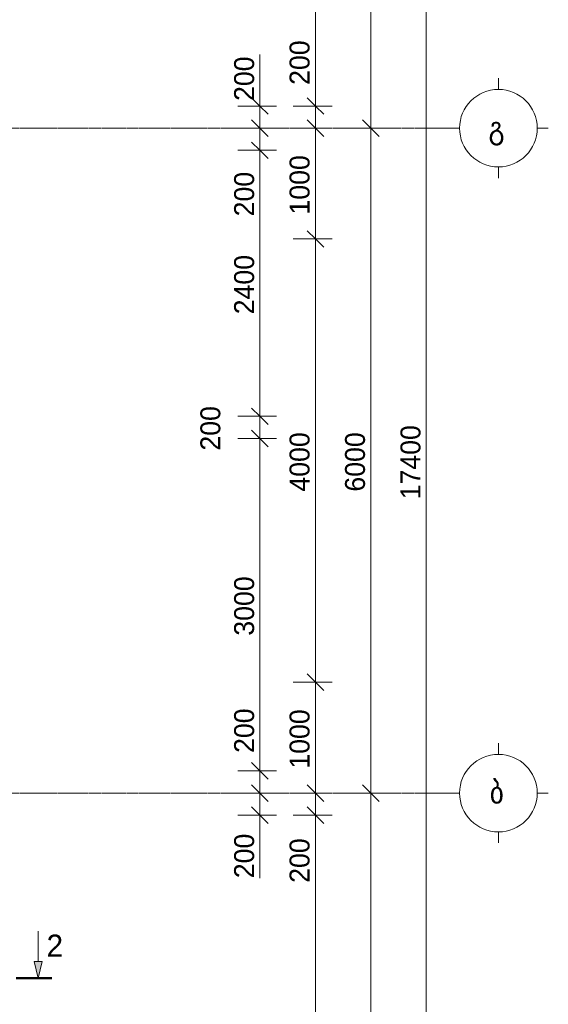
# Model space of a CAD drawing. Header units: millimetres. Extents: x -5900 to 399196, y -6400 to 34843.
# Tile 14 of 16: x 41733 to 46500, y 3794 to 12679. Entities that reach past the tile are written whole.
import ezdxf

# ---------------------------------------------------------------- set-up
doc = ezdxf.new("R2010")
doc.units = ezdxf.units.MM
doc.linetypes.add('StructuralPlan-L18$0$Grid Line', pattern=[22.225, 12.7, -3.175, 3.175, -3.175])
doc.layers.get('Defpoints').update_dxf_attribs({"color": 6})
for name, color, linetype, lineweight in [('S - LINE', 7, 'Continuous', 20), ('S - TEXT', 7, 'Continuous', 9), ('StructuralPlan-L18$0$A-010-D_DIM', 7, 'Continuous', 5), ('StructuralPlan-L18$0$A-010-D_DIM-100', 7, 'Continuous', 5), ('StructuralPlan-L18$0$Z-030-M_GRID', 7, 'Continuous', 5), ('StructuralPlan-L18$0$Z-033_T_GRIDREF', 7, 'Continuous', 5)]:
    doc.layers.add(name, color=color, linetype=linetype, lineweight=lineweight)
doc.styles.add('Cubicon', font='Cubicon.ttf')
doc.styles.add('StructuralPlan-L18$0$Cubicon', font='Cubicon.ttf', dxfattribs={"height": 200})
doc.styles.add('StructuralPlan-L18$0$Cubicon_2', font='Cubicon.ttf', dxfattribs={"height": 180})
doc.dimstyles.new('StructuralPlan-L18$0$CUB_DIM_1_8', dxfattribs={"dimscale": 304.8, "dimtxt": 181.601257, "dimasz": 0.492126, "dimexe": 0.492126, "dimexo": 0.0625, "dimgap": 0, "dimtad": 1, "dimdec": 0, "dimzin": 0, "dimdsep": 46, "dimtxsty": 'StructuralPlan-L18$0$Cubicon_2', "dimblk1": 'StructuralPlan-L18$0$_Oblique', "dimblk2": 'StructuralPlan-L18$0$_Oblique', "dimsah": 1, "dimcen": 0.09, "dimdle": 0.328084, "dimazin": 0, "dimtfac": 1, "dimtdec": 4, "dimtix": 1, "dimtmove": 0, "dimatfit": 3, "dimfxl": 0.656168, "dimfxlon": 1, "dimtvp": 1, "dimtolj": 1, "dimtzin": 0, "dimarcsym": 2})
doc.dimstyles.new('StructuralPlan-L18$0$CUB_DIM_1_8_1', dxfattribs={"dimscale": 304.8, "dimtxt": 181.601257, "dimasz": 0.492126, "dimexe": 0.492126, "dimexo": 0.0625, "dimgap": 0, "dimtad": 1, "dimdec": 0, "dimzin": 0, "dimdsep": 46, "dimtxsty": 'StructuralPlan-L18$0$Cubicon_2', "dimblk1": 'StructuralPlan-L18$0$_Oblique', "dimblk2": 'StructuralPlan-L18$0$_Oblique', "dimsah": 1, "dimcen": 0.09, "dimdle": 0.328084, "dimazin": 0, "dimtfac": 1, "dimtdec": 4, "dimtix": 1, "dimtmove": 1, "dimatfit": 3, "dimfxl": 0.656168, "dimfxlon": 1, "dimtvp": 1, "dimtolj": 1, "dimtzin": 0, "dimarcsym": 2})
doc.dimstyles.new('StructuralPlan-L18$0$CUB_DIM_1_8_2', dxfattribs={"dimscale": 304.8, "dimtxt": 181.601257, "dimasz": 0.492126, "dimexe": 0.492126, "dimexo": 0.0625, "dimgap": 0, "dimtad": 1, "dimdec": 0, "dimzin": 0, "dimdsep": 46, "dimtxsty": 'StructuralPlan-L18$0$Cubicon_2', "dimblk1": 'StructuralPlan-L18$0$_Oblique', "dimblk2": 'StructuralPlan-L18$0$_Oblique', "dimsah": 1, "dimcen": 0.09, "dimdle": 0.328084, "dimazin": 0, "dimtfac": 1, "dimtdec": 4, "dimtix": 1, "dimtmove": 2, "dimatfit": 3, "dimfxl": 0.656168, "dimfxlon": 1, "dimtvp": 1, "dimtolj": 1, "dimtzin": 0, "dimarcsym": 2})

# ---------------------------------------------------------------- blocks, each defined once
blk = doc.blocks.new('StructuralPlan-L18$0$Grid - 00_CUB_ღერძის თავი-752507-L18')
at = {"layer": 'StructuralPlan-L18$0$Z-033_T_GRIDREF'}
for p, q in [((0, 3.5), (0, 4.5)), ((-3.5, 0), (-4.5, 0)), ((3.5, 0), (4.5, 0)), ((0, -3.5), (0, -4.5))]:
    blk.add_line(p, q, dxfattribs=at)
blk.add_circle((0, 0), 3.5, dxfattribs=at)
blk = doc.blocks.new('StructuralPlan-L18$0$DIMBLOCK70-L18')
at = {"layer": 'StructuralPlan-L18$0$A-010-D_DIM-100', "transparency": 16777216}
for p, q in [((45400, 17400), (45325, 17475)), ((45400, -100), (45400, 17500)), ((45400, 17400), (45200, 17400)), ((45400, 17400), (45475, 17325)), ((45400, 17400), (45550, 17400)), ((45400, 0), (45325, 75)), ((45400, 0), (45200, 0)), ((45400, 0), (45475, -75)), ((45400, 0), (45550, 0))]:
    blk.add_line(p, q, dxfattribs=at)
at = {"layer": 'StructuralPlan-L18$0$A-010-D_DIM-100', "color": 0, "transparency": 16777216, "insert": (45166.9, 8350.8), "char_height": 180, "width": 838.16, "attachment_point": 1, "rotation": 90, "line_spacing_factor": 0.931288, "style": 'StructuralPlan-L18$0$Cubicon_2'}
blk.add_mtext('17400', dxfattribs=at)
blk = doc.blocks.new('StructuralPlan-L18$0$_Oblique')
at = {"color": 0, "linetype": 'ByBlock', "lineweight": -2}
blk.add_line((-0.5, -0.5), (0.5, 0.5), dxfattribs=at)
blk = doc.blocks.new('StructuralPlan-L18$0$DIMBLOCK71-L18')
at = {"layer": 'StructuralPlan-L18$0$A-010-D_DIM-100', "transparency": 16777216}
for p, q in [((44900, 5700), (44825, 5775)), ((44900, 5700), (44700, 5700)), ((44900, -100), (44900, 5700)), ((44900, 5700), (44975, 5625)), ((44900, 5700), (45050, 5700)), ((44900, 0), (44825, 75)), ((44900, 0), (44700, 0)), ((44900, 0), (44975, -75)), ((44900, 0), (45050, 0))]:
    blk.add_line(p, q, dxfattribs=at)
at = {"layer": 'StructuralPlan-L18$0$A-010-D_DIM-100', "color": 0, "transparency": 16777216, "insert": (44666.9, 2570.6), "char_height": 180, "width": 670.528, "attachment_point": 1, "rotation": 90, "line_spacing_factor": 0.931288, "style": 'StructuralPlan-L18$0$Cubicon_2'}
blk.add_mtext('5700', dxfattribs=at)
blk = doc.blocks.new('StructuralPlan-L18$0$DIMBLOCK72-L18')
at = {"layer": 'StructuralPlan-L18$0$A-010-D_DIM-100', "transparency": 16777216}
for p, q in [((44900, 11700), (44825, 11775)), ((44900, 11700), (44700, 11700)), ((44900, 5700), (44900, 11700)), ((44900, 11700), (44975, 11625)), ((44900, 11700), (45050, 11700)), ((44900, 5700), (44825, 5775)), ((44900, 5700), (44700, 5700)), ((44900, 5700), (44975, 5625)), ((44900, 5700), (45050, 5700))]:
    blk.add_line(p, q, dxfattribs=at)
at = {"layer": 'StructuralPlan-L18$0$A-010-D_DIM-100', "color": 0, "transparency": 16777216, "insert": (44666.9, 8420.6), "char_height": 180, "width": 670.528, "attachment_point": 1, "rotation": 90, "line_spacing_factor": 0.931288, "style": 'StructuralPlan-L18$0$Cubicon_2'}
blk.add_mtext('6000', dxfattribs=at)
blk = doc.blocks.new('StructuralPlan-L18$0$DIMBLOCK73-L18')
at = {"layer": 'StructuralPlan-L18$0$A-010-D_DIM-100', "transparency": 16777216}
for p, q in [((44900, 17400), (44825, 17475)), ((44900, 11700), (44900, 17500)), ((44900, 17400), (44700, 17400)), ((44900, 17400), (44975, 17325)), ((44900, 17400), (45050, 17400)), ((44900, 11700), (44825, 11775)), ((44900, 11700), (44700, 11700)), ((44900, 11700), (44975, 11625)), ((44900, 11700), (45050, 11700))]:
    blk.add_line(p, q, dxfattribs=at)
at = {"layer": 'StructuralPlan-L18$0$A-010-D_DIM-100', "color": 0, "transparency": 16777216, "insert": (44666.9, 14270.6), "char_height": 180, "width": 670.528, "attachment_point": 1, "rotation": 90, "line_spacing_factor": 0.931288, "style": 'StructuralPlan-L18$0$Cubicon_2'}
blk.add_mtext('5700', dxfattribs=at)
blk = doc.blocks.new('StructuralPlan-L18$0$DIMBLOCK76-L18')
at = {"layer": 'StructuralPlan-L18$0$A-010-D_DIM-100', "transparency": 16777216}
for p, q in [((44400, 5500), (44325, 5575)), ((44400, 5500), (44200, 5500)), ((44400, 200), (44400, 5500)), ((44400, 5500), (44475, 5425)), ((44400, 5500), (44550, 5500)), ((44400, 200), (44325, 275)), ((44400, 200), (44200, 200)), ((44400, 200), (44475, 125)), ((44400, 200), (44550, 200))]:
    blk.add_line(p, q, dxfattribs=at)
at = {"layer": 'StructuralPlan-L18$0$A-010-D_DIM-100', "color": 0, "transparency": 16777216, "insert": (44166.9, 2570.6), "char_height": 180, "width": 670.528, "attachment_point": 1, "rotation": 90, "line_spacing_factor": 0.931288, "style": 'StructuralPlan-L18$0$Cubicon_2'}
blk.add_mtext('5300', dxfattribs=at)
blk = doc.blocks.new('StructuralPlan-L18$0$DIMBLOCK77-L18')
at = {"layer": 'StructuralPlan-L18$0$A-010-D_DIM-100', "transparency": 16777216}
for p, q in [((44400, 5700), (44325, 5775)), ((44400, 5700), (44200, 5700)), ((44400, 5500), (44400, 5700)), ((44400, 5700), (44475, 5625)), ((44400, 5700), (44550, 5700)), ((44400, 5409.5), (44400, 5600)), ((44400, 5500), (44325, 5575)), ((44400, 5500), (44200, 5500)), ((44400, 5500), (44475, 5425)), ((44400, 5500), (44550, 5500)), ((44400, 4890.5), (44400, 5409.5))]:
    blk.add_line(p, q, dxfattribs=at)
at = {"layer": 'StructuralPlan-L18$0$A-010-D_DIM-100', "color": 0, "transparency": 16777216, "insert": (44166.9, 4890.5), "char_height": 180, "width": 502.896, "attachment_point": 1, "rotation": 90, "line_spacing_factor": 0.931288, "style": 'StructuralPlan-L18$0$Cubicon_2'}
blk.add_mtext('200', dxfattribs=at)
blk = doc.blocks.new('StructuralPlan-L18$0$DIMBLOCK78-L18')
at = {"layer": 'StructuralPlan-L18$0$A-010-D_DIM-100', "transparency": 16777216}
for p, q in [((44400, 6700), (44325, 6775)), ((44400, 6700), (44200, 6700)), ((44400, 5700), (44400, 6700)), ((44400, 6700), (44475, 6625)), ((44400, 6700), (44550, 6700)), ((44400, 5700), (44325, 5775)), ((44400, 5700), (44200, 5700)), ((44400, 5700), (44475, 5625)), ((44400, 5700), (44550, 5700))]:
    blk.add_line(p, q, dxfattribs=at)
at = {"layer": 'StructuralPlan-L18$0$A-010-D_DIM-100', "color": 0, "transparency": 16777216, "insert": (44166.9, 5920.6), "char_height": 180, "width": 670.528, "attachment_point": 1, "rotation": 90, "line_spacing_factor": 0.931288, "style": 'StructuralPlan-L18$0$Cubicon_2'}
blk.add_mtext('1000', dxfattribs=at)
blk = doc.blocks.new('StructuralPlan-L18$0$DIMBLOCK79-L18')
at = {"layer": 'StructuralPlan-L18$0$A-010-D_DIM-100', "transparency": 16777216}
for p, q in [((44400, 10700), (44325, 10775)), ((44400, 10700), (44200, 10700)), ((44400, 6700), (44400, 10700)), ((44400, 10700), (44475, 10625)), ((44400, 10700), (44550, 10700)), ((44400, 6700), (44325, 6775)), ((44400, 6700), (44200, 6700)), ((44400, 6700), (44475, 6625)), ((44400, 6700), (44550, 6700))]:
    blk.add_line(p, q, dxfattribs=at)
at = {"layer": 'StructuralPlan-L18$0$A-010-D_DIM-100', "color": 0, "transparency": 16777216, "insert": (44166.9, 8420.6), "char_height": 180, "width": 670.528, "attachment_point": 1, "rotation": 90, "line_spacing_factor": 0.931288, "style": 'StructuralPlan-L18$0$Cubicon_2'}
blk.add_mtext('4000', dxfattribs=at)
blk = doc.blocks.new('StructuralPlan-L18$0$DIMBLOCK80-L18')
at = {"layer": 'StructuralPlan-L18$0$A-010-D_DIM-100', "transparency": 16777216}
for p, q in [((44400, 11700), (44325, 11775)), ((44400, 11700), (44200, 11700)), ((44400, 10700), (44400, 11700)), ((44400, 11700), (44475, 11625)), ((44400, 11700), (44550, 11700)), ((44400, 10700), (44325, 10775)), ((44400, 10700), (44200, 10700)), ((44400, 10700), (44475, 10625)), ((44400, 10700), (44550, 10700))]:
    blk.add_line(p, q, dxfattribs=at)
at = {"layer": 'StructuralPlan-L18$0$A-010-D_DIM-100', "color": 0, "transparency": 16777216, "insert": (44166.9, 10920.6), "char_height": 180, "width": 670.528, "attachment_point": 1, "rotation": 90, "line_spacing_factor": 0.931288, "style": 'StructuralPlan-L18$0$Cubicon_2'}
blk.add_mtext('1000', dxfattribs=at)
blk = doc.blocks.new('StructuralPlan-L18$0$DIMBLOCK81-L18')
at = {"layer": 'StructuralPlan-L18$0$A-010-D_DIM-100', "transparency": 16777216}
for p, q in [((44400, 12509.5), (44400, 11990.5)), ((44400, 11900), (44325, 11975)), ((44400, 11990.5), (44400, 11800)), ((44400, 11900), (44200, 11900)), ((44400, 11700), (44400, 11900)), ((44400, 11900), (44475, 11825)), ((44400, 11900), (44550, 11900)), ((44400, 11700), (44325, 11775)), ((44400, 11700), (44200, 11700)), ((44400, 11700), (44475, 11625)), ((44400, 11700), (44550, 11700))]:
    blk.add_line(p, q, dxfattribs=at)
at = {"layer": 'StructuralPlan-L18$0$A-010-D_DIM-100', "color": 0, "transparency": 16777216, "insert": (44166.9, 12090.5), "char_height": 180, "width": 502.896, "attachment_point": 1, "rotation": 90, "line_spacing_factor": 0.931288, "style": 'StructuralPlan-L18$0$Cubicon_2'}
blk.add_mtext('200', dxfattribs=at)
blk = doc.blocks.new('StructuralPlan-L18$0$DIMBLOCK82-L18')
at = {"layer": 'StructuralPlan-L18$0$A-010-D_DIM-100', "transparency": 16777216}
for p, q in [((44400, 17200), (44325, 17275)), ((44400, 17200), (44200, 17200)), ((44400, 11900), (44400, 17200)), ((44400, 17200), (44475, 17125)), ((44400, 17200), (44550, 17200)), ((44400, 11900), (44325, 11975)), ((44400, 11900), (44200, 11900)), ((44400, 11900), (44475, 11825)), ((44400, 11900), (44550, 11900))]:
    blk.add_line(p, q, dxfattribs=at)
at = {"layer": 'StructuralPlan-L18$0$A-010-D_DIM-100', "color": 0, "transparency": 16777216, "insert": (44166.9, 14270.6), "char_height": 180, "width": 670.528, "attachment_point": 1, "rotation": 90, "line_spacing_factor": 0.931288, "style": 'StructuralPlan-L18$0$Cubicon_2'}
blk.add_mtext('5300', dxfattribs=at)
blk = doc.blocks.new('StructuralPlan-L18$0$DIMBLOCK173-L18')
at = {"layer": 'StructuralPlan-L18$0$A-010-D_DIM-100', "transparency": 16777216}
for p, q in [((43900, 5700), (43825, 5775)), ((43900, 5700), (43700, 5700)), ((43900, 5400), (43900, 5700)), ((43900, 5700), (43975, 5625)), ((43900, 5700), (44050, 5700)), ((43900, 5451.3), (43900, 5600)), ((43900, 5500), (43825, 5575)), ((43900, 5500), (43700, 5500)), ((43900, 5500), (43975, 5425)), ((43900, 5500), (44050, 5500)), ((43900, 4932.3), (43900, 5451.3))]:
    blk.add_line(p, q, dxfattribs=at)
at = {"layer": 'StructuralPlan-L18$0$A-010-D_DIM-100', "color": 0, "transparency": 16777216, "insert": (43666.9, 4932.3), "char_height": 180, "width": 502.896, "attachment_point": 1, "rotation": 90, "line_spacing_factor": 0.931288, "style": 'StructuralPlan-L18$0$Cubicon_2'}
blk.add_mtext('200', dxfattribs=at)
blk = doc.blocks.new('StructuralPlan-L18$0$DIMBLOCK174-L18')
at = {"layer": 'StructuralPlan-L18$0$A-010-D_DIM-100', "transparency": 16777216}
for p, q in [((43900, 6481.6), (43900, 5962.6)), ((43900, 5900), (43825, 5975)), ((43900, 5962.6), (43900, 5800)), ((43900, 5900), (43700, 5900)), ((43900, 5700), (43900, 5900)), ((43900, 5900), (43975, 5825)), ((43900, 5900), (44050, 5900)), ((43900, 5700), (43825, 5775)), ((43900, 5700), (43700, 5700)), ((43900, 5700), (43975, 5625)), ((43900, 5700), (44050, 5700))]:
    blk.add_line(p, q, dxfattribs=at)
at = {"layer": 'StructuralPlan-L18$0$A-010-D_DIM-100', "color": 0, "transparency": 16777216, "insert": (43666.9, 6062.6), "char_height": 180, "width": 502.896, "attachment_point": 1, "rotation": 90, "line_spacing_factor": 0.931288, "style": 'StructuralPlan-L18$0$Cubicon_2'}
blk.add_mtext('200', dxfattribs=at)
blk = doc.blocks.new('StructuralPlan-L18$0$DIMBLOCK175-L18')
at = {"layer": 'StructuralPlan-L18$0$A-010-D_DIM-100', "transparency": 16777216}
for p, q in [((43900, 8900), (43825, 8975)), ((43900, 8900), (43700, 8900)), ((43900, 5900), (43900, 8900)), ((43900, 8900), (43975, 8825)), ((43900, 8900), (44050, 8900)), ((43900, 5900), (43825, 5975)), ((43900, 5900), (43700, 5900)), ((43900, 5900), (43975, 5825)), ((43900, 5900), (44050, 5900))]:
    blk.add_line(p, q, dxfattribs=at)
at = {"layer": 'StructuralPlan-L18$0$A-010-D_DIM-100', "color": 0, "transparency": 16777216, "insert": (43666.9, 7120.6), "char_height": 180, "width": 670.528, "attachment_point": 1, "rotation": 90, "line_spacing_factor": 0.931288, "style": 'StructuralPlan-L18$0$Cubicon_2'}
blk.add_mtext('3000', dxfattribs=at)
blk = doc.blocks.new('StructuralPlan-L18$0$DIMBLOCK176-L18')
at = {"layer": 'StructuralPlan-L18$0$A-010-D_DIM-100', "transparency": 16777216}
for p, q in [((43900, 9100), (43825, 9175)), ((43900, 9100), (43700, 9100)), ((43900, 8900), (43900, 9100)), ((43900, 9100), (43975, 9025)), ((43900, 9100), (44050, 9100)), ((43900, 8900), (43825, 8975)), ((43900, 8900), (43700, 8900)), ((43900, 8900), (43975, 8825)), ((43900, 8900), (44050, 8900))]:
    blk.add_line(p, q, dxfattribs=at)
at = {"layer": 'StructuralPlan-L18$0$A-010-D_DIM-100', "color": 0, "transparency": 16777216, "insert": (43362.4, 8790.5), "char_height": 180, "width": 502.896, "attachment_point": 1, "rotation": 90, "line_spacing_factor": 0.931288, "style": 'StructuralPlan-L18$0$Cubicon_2'}
blk.add_mtext('200', dxfattribs=at)
blk = doc.blocks.new('StructuralPlan-L18$0$DIMBLOCK177-L18')
at = {"layer": 'StructuralPlan-L18$0$A-010-D_DIM-100', "transparency": 16777216}
for p, q in [((43900, 11500), (43825, 11575)), ((43900, 11500), (43700, 11500)), ((43900, 9100), (43900, 11500)), ((43900, 11500), (43975, 11425)), ((43900, 11500), (44050, 11500)), ((43900, 9100), (43825, 9175)), ((43900, 9100), (43700, 9100)), ((43900, 9100), (43975, 9025)), ((43900, 9100), (44050, 9100))]:
    blk.add_line(p, q, dxfattribs=at)
at = {"layer": 'StructuralPlan-L18$0$A-010-D_DIM-100', "color": 0, "transparency": 16777216, "insert": (43666.9, 10020.6), "char_height": 180, "width": 670.528, "attachment_point": 1, "rotation": 90, "line_spacing_factor": 0.931288, "style": 'StructuralPlan-L18$0$Cubicon_2'}
blk.add_mtext('2400', dxfattribs=at)
blk = doc.blocks.new('StructuralPlan-L18$0$DIMBLOCK178-L18')
at = {"layer": 'StructuralPlan-L18$0$A-010-D_DIM-100', "transparency": 16777216}
for p, q in [((43900, 11700), (43825, 11775)), ((43900, 11700), (43700, 11700)), ((43900, 11500), (43900, 11700)), ((43900, 11700), (43975, 11625)), ((43900, 11700), (44050, 11700)), ((43900, 11500), (43825, 11575)), ((43900, 11423.2), (43900, 11600)), ((43900, 11500), (43700, 11500)), ((43900, 11500), (43975, 11425)), ((43900, 11500), (44050, 11500)), ((43900, 10904.2), (43900, 11423.2))]:
    blk.add_line(p, q, dxfattribs=at)
at = {"layer": 'StructuralPlan-L18$0$A-010-D_DIM-100', "color": 0, "transparency": 16777216, "insert": (43666.9, 10904.2), "char_height": 180, "width": 502.896, "attachment_point": 1, "rotation": 90, "line_spacing_factor": 0.931288, "style": 'StructuralPlan-L18$0$Cubicon_2'}
blk.add_mtext('200', dxfattribs=at)
blk = doc.blocks.new('StructuralPlan-L18$0$DIMBLOCK179-L18')
at = {"layer": 'StructuralPlan-L18$0$A-010-D_DIM-100', "transparency": 16777216}
for p, q in [((43900, 12364.5), (43900, 11845.5)), ((43900, 11700), (43900, 12000)), ((43900, 11900), (43825, 11975)), ((43900, 11900), (43700, 11900)), ((43900, 11900), (43975, 11825)), ((43900, 11900), (44050, 11900)), ((43900, 11845.5), (43900, 11800)), ((43900, 11700), (43825, 11775)), ((43900, 11700), (43700, 11700)), ((43900, 11700), (43975, 11625)), ((43900, 11700), (44050, 11700))]:
    blk.add_line(p, q, dxfattribs=at)
at = {"layer": 'StructuralPlan-L18$0$A-010-D_DIM-100', "color": 0, "transparency": 16777216, "insert": (43666.9, 11945.5), "char_height": 180, "width": 502.896, "attachment_point": 1, "rotation": 90, "line_spacing_factor": 0.931288, "style": 'StructuralPlan-L18$0$Cubicon_2'}
blk.add_mtext('200', dxfattribs=at)
blk = doc.blocks.new('Section REV11')
at = {"layer": 'S - TEXT', "ltscale": 20, "transparency": 33554687}
h = blk.add_hatch(color=256, dxfattribs=at)
h.dxf.hatch_style = 1
h.paths.add_polyline_path([(-150, 335), (-150, 265), (0, 300)])
at = {"layer": 'Defpoints'}
blk.add_point((0, 0), dxfattribs=at)
at = {"layer": 'S - TEXT', "ltscale": 20, "transparency": 33554687, "const_width": 20}
blk.add_lwpolyline([(0, 425), (0, 100)], dxfattribs=at)
at = {"layer": 'S - TEXT', "ltscale": 20, "transparency": 33554687}
blk.add_lwpolyline([(-427, 300, 10, 10, 0), (-150, 300, 0, 0, 0)], format="xyseb", dxfattribs=at)
blk.add_lwpolyline([(-150, 335), (-150, 265), (0, 300)], close=True, dxfattribs=at)
blk = doc.blocks.new('StructuralPlan-L18')
at = {"layer": 'StructuralPlan-L18$0$Z-030-M_GRID', "linetype": 'StructuralPlan-L18$0$Grid Line'}
for p, q in [((45600, 11700), (-5000, 11700)), ((45600, 5700), (-5000, 5700))]:
    blk.add_line(p, q, dxfattribs=at)
at = {"layer": 'StructuralPlan-L18$0$Z-033_T_GRIDREF', "xscale": 99.99999999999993, "yscale": 99.99999999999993, "zscale": 99.99999999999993, "rotation": 89.99999999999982}
for p in [(46050, 11700), (46050, 5700)]:
    blk.add_blockref('StructuralPlan-L18$0$Grid - 00_CUB_ღერძის თავი-752507-L18', p, dxfattribs=at)
at = {"layer": 'StructuralPlan-L18$0$Z-033_T_GRIDREF', "char_height": 200, "attachment_point": 1, "style": 'StructuralPlan-L18$0$Cubicon'}
for s, insert, width in [('\\fCubicon|b0|i0|c254|p2|;გ', (45960.1, 11807.1), 216.456), ('\\fCubicon|b0|i0|c254|p2|;ბ', (45970.1, 5807.1), 192.405)]:
    blk.add_mtext(s, dxfattribs=dict(at, insert=insert, width=width))
at = {"layer": 'StructuralPlan-L18$0$A-010-D_DIM'}
for base, p1, p2, override, picture, middle in [((44900, 17400), (44700, 11700), (44700, 17400), {"dimpost": '<>', "dimfxl": 5699.999917}, 'StructuralPlan-L18$0$DIMBLOCK73-L18', (44808.2, 14550)), ((45400, 17400), (45200, 0), (45200, 17400), {"dimpost": '<>', "dimfxl": 17399.999996}, 'StructuralPlan-L18$0$DIMBLOCK70-L18', (45308.2, 8700)), ((44400, 17200), (44200, 11900), (44200, 17200), {"dimpost": '<>', "dimfxl": 5299.999917}, 'StructuralPlan-L18$0$DIMBLOCK82-L18', (44308.1, 14550)), ((44400, 11700), (44200, 10700), (44200, 11700), {"dimpost": '<>', "dimfxl": 1000}, 'StructuralPlan-L18$0$DIMBLOCK80-L18', (44308.2, 11200)), ((44900, 11700), (44700, 5700), (44700, 11700), {"dimpost": '<>', "dimfxl": 6000}, 'StructuralPlan-L18$0$DIMBLOCK72-L18', (44808.2, 8700)), ((43900, 11500), (43700, 9100), (43700, 11500), {"dimpost": '<>', "dimfxl": 2400}, 'StructuralPlan-L18$0$DIMBLOCK177-L18', (43808.2, 10300)), ((44400, 10700), (44200, 6700), (44200, 10700), {"dimpost": '<>', "dimfxl": 4000}, 'StructuralPlan-L18$0$DIMBLOCK79-L18', (44308.2, 8700)), ((43900, 8900), (43700, 5900), (43700, 8900), {"dimpost": '<>', "dimfxl": 3000}, 'StructuralPlan-L18$0$DIMBLOCK175-L18', (43808.1, 7400)), ((44400, 6700), (44200, 5700), (44200, 6700), {"dimpost": '<>', "dimfxl": 1000}, 'StructuralPlan-L18$0$DIMBLOCK78-L18', (44308.2, 6200)), ((44900, 5700), (44700, 0), (44700, 5700), {"dimpost": '<>', "dimfxl": 5700.000079}, 'StructuralPlan-L18$0$DIMBLOCK71-L18', (44808.2, 2850)), ((44400, 5500), (44200, 200), (44200, 5500), {"dimpost": '<>', "dimfxl": 5300.000079}, 'StructuralPlan-L18$0$DIMBLOCK76-L18', (44308.1, 2850))]:
    dim = blk.add_linear_dim(base=base, p1=p1, p2=p2, angle=90, dimstyle='StructuralPlan-L18$0$CUB_DIM_1_8', override=override, dxfattribs=at)
    dim.commit()
    dim.dimension.update_dxf_attribs({"geometry": picture, "text_midpoint": middle})
for base, p1, p2, dimstyle, picture, middle in [((44400, 11900), (44200, 11700), (44200, 11900), 'StructuralPlan-L18$0$CUB_DIM_1_8_1', 'StructuralPlan-L18$0$DIMBLOCK81-L18', (44286.9, 12341.9)), ((43900, 11900), (43700, 11700), (43700, 11900), 'StructuralPlan-L18$0$CUB_DIM_1_8_1', 'StructuralPlan-L18$0$DIMBLOCK179-L18', (43786.9, 12196.9)), ((43900, 11700), (43700, 11500), (43700, 11700), 'StructuralPlan-L18$0$CUB_DIM_1_8_1', 'StructuralPlan-L18$0$DIMBLOCK178-L18', (43786.9, 11155.6)), ((43900, 9100), (43700, 8900), (43700, 9100), 'StructuralPlan-L18$0$CUB_DIM_1_8_2', 'StructuralPlan-L18$0$DIMBLOCK176-L18', (43482.4, 9041.9)), ((43900, 5900), (43700, 5700), (43700, 5900), 'StructuralPlan-L18$0$CUB_DIM_1_8_1', 'StructuralPlan-L18$0$DIMBLOCK174-L18', (43786.9, 6314)), ((43900, 5700), (43700, 5500), (43700, 5700), 'StructuralPlan-L18$0$CUB_DIM_1_8_1', 'StructuralPlan-L18$0$DIMBLOCK173-L18', (43786.9, 5183.7)), ((44400, 5700), (44200, 5500), (44200, 5700), 'StructuralPlan-L18$0$CUB_DIM_1_8_1', 'StructuralPlan-L18$0$DIMBLOCK77-L18', (44286.9, 5141.9))]:
    dim = blk.add_linear_dim(base=base, p1=p1, p2=p2, angle=90, dimstyle=dimstyle, override={"dimpost": '<>', "dimfxl": 200}, dxfattribs=at)
    dim.commit()
    dim.dimension.update_dxf_attribs({"geometry": picture, "text_midpoint": middle, "dimtype": 128, "text_rotation": 90})

msp = doc.modelspace()

# ---------------------------------------------------------------- block references
at = {"layer": 'S - LINE'}
msp.add_blockref('StructuralPlan-L18', (0, 0), dxfattribs=at)
at = {"layer": 'S - TEXT', "rotation": 270}
msp.add_blockref('Section REV11', (41600, 4030), dxfattribs=at)

# ---------------------------------------------------------------- texts
at = {"layer": 'S - TEXT', "transparency": 33554684, "insert": (42050, 4323.7), "char_height": 200, "attachment_point": 5, "style": 'Cubicon'}
msp.add_mtext('2', dxfattribs=at)

doc.saveas('drawing.dxf')
